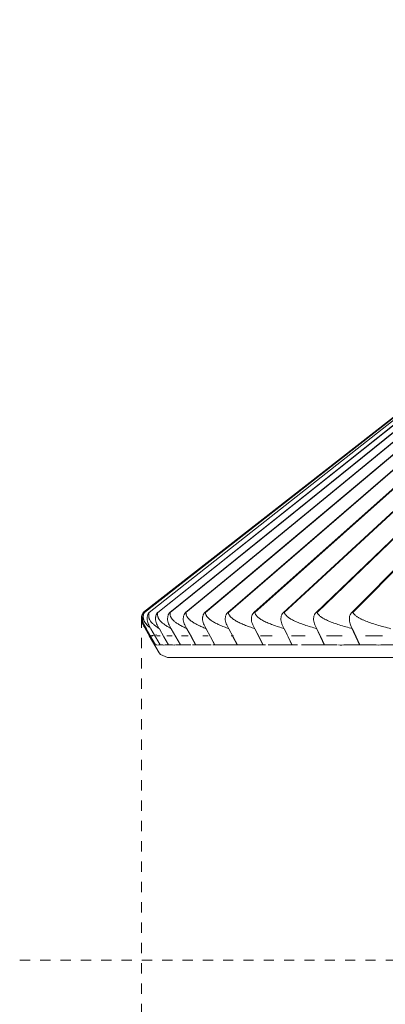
# Model space of a CAD drawing. Header units: millimetres. Extents: x 5954 to 9465, y -7 to 6881.
# Tile 3 of 18: x 6273 to 6381, y 1234 to 1525. Entities that reach past the tile are written whole.
import ezdxf

# ---------------------------------------------------------------- set-up
doc = ezdxf.new("R2010")
doc.units = ezdxf.units.MM
doc.linetypes.add('Dash', pattern=[6, 3, -3])
doc.layers.add('A-ANNO-DIMS', color=7, linetype='Dash', lineweight=9, true_color=0xd2d2d2)
doc.layers.add('E-LITE-EQPM', color=7, linetype='Continuous', lineweight=20)

# ---------------------------------------------------------------- blocks, each defined once
blk = doc.blocks.new('71584-01 - 71584-01 SAIGON Grey_matt white portable and pendant lamp R55 hole cap-541796-Alzado_PDF')
at = {"layer": 'E-LITE-EQPM'}
for p, q in [((6309.69, 1349.73), (6533.2, 1524.54)), ((6533.2, 1524.54), (6309.72, 1349.8)), ((6311.13, 1349.73), (6533.41, 1524.67)), ((6533.41, 1524.67), (6311.14, 1349.79)), ((6533.48, 1524.49), (6313.65, 1349.79)), ((6313.67, 1349.73), (6533.48, 1524.49)), ((6534.23, 1524.67), (6317.23, 1349.78)), ((6317.28, 1349.73), (6534.23, 1524.67)), ((6534.99, 1524.67), (6321.88, 1349.76)), ((6321.97, 1349.73), (6534.99, 1524.67)), ((6535.97, 1524.67), (6327.57, 1349.74)), ((6327.71, 1349.73), (6535.97, 1524.67)), ((6537.19, 1524.67), (6334.29, 1349.72)), ((6334.48, 1349.73), (6537.19, 1524.67)), ((6538.63, 1524.67), (6342, 1349.7)), ((6342.25, 1349.73), (6538.63, 1524.67)), ((6540.29, 1524.67), (6350.69, 1349.67)), ((6350.99, 1349.73), (6540.29, 1524.67)), ((6542.15, 1524.67), (6360.31, 1349.63)), ((6360.67, 1349.73), (6542.15, 1524.67)), ((6544.22, 1524.67), (6370.83, 1349.6)), ((6371.25, 1349.73), (6544.22, 1524.67)), ((6449.48, 1459.09), (6309.39, 1349.8)), ((6309.34, 1349.73), (6421.52, 1437.26)), ((6309.29, 1346.09), (6308.83, 1348.24)), ((6309.29, 1346.09), (6308.96, 1346.88)), ((6309.29, 1346.09), (6312.71, 1340.17)), ((6309.29, 1346.09), (6312.72, 1340.15)), ((6309.6, 1346.09), (6310.29, 1344.9)), ((6310.98, 1346.09), (6311.64, 1344.95)), ((6313.45, 1346.09), (6314.1, 1344.95)), ((6317, 1346.09), (6317.64, 1344.95)), ((6321.63, 1346.09), (6322.25, 1344.95)), ((6327.3, 1346.09), (6327.91, 1344.95)), ((6334.01, 1346.09), (6334.6, 1344.95)), ((6341.72, 1346.09), (6342.29, 1344.95)), ((6350.4, 1346.09), (6350.96, 1344.95)), ((6360.03, 1346.09), (6360.56, 1344.95)), ((6370.56, 1346.09), (6371.06, 1344.95)), ((6313.33, 1343.12), (6311.15, 1342.88)), ((6311.15, 1342.88), (6314.06, 1337.83)), ((6312.2, 1342.88), (6311.46, 1342.88)), ((6311.65, 1344.95), (6311.64, 1344.94)), ((6314.35, 1342.88), (6313.37, 1342.88)), ((6314.11, 1344.95), (6314.11, 1344.94)), ((6317.87, 1342.88), (6316.37, 1342.88)), ((6317.66, 1344.95), (6317.65, 1344.94)), ((6322.61, 1342.88), (6320.69, 1342.88)), ((6322.27, 1344.95), (6322.27, 1344.94)), ((6323.54, 1342.59), (6324.83, 1340.23)), ((6328.57, 1342.88), (6326.9, 1342.88)), ((6327.93, 1344.95), (6327.93, 1344.94)), ((6329.17, 1342.59), (6330.43, 1340.23)), ((6334.62, 1344.95), (6334.62, 1344.94)), ((6335.6, 1342.88), (6335.31, 1342.88)), ((6335.99, 1342.88), (6335.72, 1342.88)), ((6335.83, 1342.59), (6337.05, 1340.23)), ((6342.32, 1344.95), (6342.31, 1344.94)), ((6347.39, 1342.88), (6343.97, 1342.88)), ((6350.98, 1344.95), (6350.98, 1344.94)), ((6351.85, 1343.21), (6350.98, 1344.94)), ((6352.12, 1342.55), (6353.24, 1340.23)), ((6357.11, 1342.88), (6353.1, 1342.88)), ((6360.59, 1344.95), (6360.58, 1344.94)), ((6361.42, 1343.21), (6360.58, 1344.94)), ((6361.67, 1342.55), (6362.75, 1340.23)), ((6368.11, 1342.88), (6363.48, 1342.88)), ((6371.09, 1344.95), (6371.09, 1344.94)), ((6372.12, 1342.55), (6373.15, 1340.23)), ((6380.02, 1342.88), (6374.93, 1342.88))]:
    blk.add_line(p, q, dxfattribs=at)
at = {"layer": 'E-LITE-EQPM', "flags": 128}
for points in [[(6312.82, 1340.23), (6311.46, 1342.59), (6310.1, 1344.94)], [(6312.99, 1340.23), (6311.63, 1342.59), (6310.27, 1344.94)], [(6314.36, 1340.23), (6313, 1342.59), (6311.64, 1344.94)], [(6316.8, 1340.23), (6315.46, 1342.59), (6314.11, 1344.94)], [(6320.32, 1340.23), (6318.99, 1342.59), (6317.65, 1344.94)], [(6324.9, 1340.23), (6323.58, 1342.59), (6322.27, 1344.94)], [(6330.51, 1340.23), (6329.22, 1342.59), (6327.93, 1344.94)], [(6337.14, 1340.23), (6335.88, 1342.59), (6334.62, 1344.94)], [(6342.29, 1344.94), (6343.19, 1343.16), (6344.66, 1340.23)], [(6344.77, 1340.23), (6343.54, 1342.59), (6342.31, 1344.94)], [(6350.96, 1344.94), (6351.82, 1343.16), (6352.1, 1342.59)], [(6353.36, 1340.23), (6352.17, 1342.59), (6351.88, 1343.16)], [(6360.56, 1344.94), (6361.39, 1343.16), (6361.65, 1342.59)], [(6362.87, 1340.23), (6361.73, 1342.59), (6361.45, 1343.16)], [(6371.07, 1344.94), (6371.85, 1343.16), (6372.1, 1342.59)], [(6373.28, 1340.23), (6372.19, 1342.59), (6371.09, 1344.94)], [(6316.49, 1336.43), (6314.44, 1337.33), (6314.06, 1337.83)], [(6316.49, 1336.43), (6317.43, 1336.43), (6320.26, 1336.43), (6324.96, 1336.43), (6331.49, 1336.43), (6339.81, 1336.43), (6349.86, 1336.43), (6361.58, 1336.43), (6374.89, 1336.43), (6389.69, 1336.43), (6405.88, 1336.43), (6423.36, 1336.43), (6442, 1336.43), (6461.68, 1336.43), (6482.27, 1336.43), (6503.62, 1336.43), (6525.6, 1336.43), (6548.04, 1336.43), (6570.8, 1336.43), (6593.73, 1336.43)], [(6317.39, 1336.43), (6316.5, 1336.43), (6316.49, 1336.43)], [(6321.17, 1336.43), (6320.67, 1336.43), (6318.47, 1336.43)]]:
    blk.add_lwpolyline(points, dxfattribs=at)
at = {"layer": 'E-LITE-EQPM'}
blk.add_ellipse((6561.72, 1543.82), major_axis=(249, 203.66), ratio=0.000059, start_param=3.127825, end_param=3.141582, dxfattribs=at)
for points in [[(6309.4, 1346.09), (6309.21, 1346.36), (6308.88, 1347), (6308.79, 1347.81), (6308.83, 1348.25)], [(6308.83, 1348.25), (6308.85, 1348.44), (6308.93, 1348.89), (6309.17, 1349.44), (6309.34, 1349.73)], [(6308.87, 1348.32), (6308.86, 1348.24), (6308.86, 1348.16), (6308.85, 1348.07)], [(6309.11, 1349.24), (6309.09, 1349.18), (6309.06, 1349.11), (6309.04, 1349.05)], [(6309.15, 1348.32), (6309.12, 1348.06), (6309.11, 1347.55), (6309.27, 1346.79), (6309.48, 1346.32), (6309.6, 1346.09)], [(6309.34, 1349.73), (6309.36, 1349.76), (6309.37, 1349.77), (6309.38, 1349.79)], [(6309.69, 1349.73), (6309.7, 1349.76), (6309.71, 1349.77), (6309.72, 1349.79)], [(6310.53, 1348.32), (6310.5, 1348.06), (6310.49, 1347.55), (6310.65, 1346.79), (6310.85, 1346.32), (6310.98, 1346.09)], [(6311.13, 1349.73), (6311.14, 1349.76), (6311.15, 1349.77), (6311.15, 1349.79)], [(6313.01, 1348.32), (6312.98, 1348.06), (6312.97, 1347.55), (6313.12, 1346.79), (6313.32, 1346.32), (6313.45, 1346.09)], [(6316.57, 1348.32), (6316.54, 1348.06), (6316.53, 1347.55), (6316.68, 1346.79), (6316.88, 1346.32), (6317, 1346.09)], [(6321.2, 1348.32), (6321.17, 1348.06), (6321.16, 1347.55), (6321.31, 1346.79), (6321.5, 1346.32), (6321.63, 1346.09)], [(6326.88, 1348.32), (6326.85, 1348.06), (6326.85, 1347.55), (6326.99, 1346.79), (6327.18, 1346.32), (6327.3, 1346.09)], [(6327.71, 1349.73), (6327.71, 1349.76), (6327.7, 1349.77), (6327.69, 1349.79)], [(6333.6, 1348.32), (6333.57, 1348.06), (6333.56, 1347.55), (6333.7, 1346.79), (6333.89, 1346.32), (6334.01, 1346.09)], [(6341.33, 1348.32), (6341.3, 1348.06), (6341.29, 1347.55), (6341.42, 1346.79), (6341.6, 1346.32), (6341.72, 1346.09)], [(6350.03, 1348.32), (6350, 1348.06), (6349.99, 1347.55), (6350.12, 1346.79), (6350.29, 1346.32), (6350.4, 1346.09)], [(6359.67, 1348.32), (6359.64, 1348.06), (6359.63, 1347.55), (6359.76, 1346.79), (6359.92, 1346.32), (6360.03, 1346.09)], [(6370.22, 1348.32), (6370.19, 1348.06), (6370.18, 1347.55), (6370.3, 1346.79), (6370.46, 1346.32), (6370.56, 1346.09)], [(6308.96, 1346.89), (6308.93, 1346.96), (6308.91, 1347.04), (6308.9, 1347.12)], [(6309.31, 1346.09), (6309.24, 1346.21), (6309.1, 1346.47), (6309, 1346.74), (6308.96, 1346.89)], [(6310.27, 1344.94), (6310.12, 1345.13), (6309.82, 1345.51), (6309.54, 1345.9), (6309.4, 1346.09)], [(6310.27, 1344.94), (6310.12, 1345.13), (6309.82, 1345.51), (6309.54, 1345.9), (6309.4, 1346.09)], [(6310.1, 1344.94), (6310.03, 1345.03), (6309.96, 1345.13), (6309.9, 1345.22)], [(6311.64, 1344.94), (6311.44, 1345.13), (6311.03, 1345.51), (6310.63, 1345.9), (6310.43, 1346.09)], [(6311.64, 1344.94), (6311.44, 1345.13), (6311.03, 1345.51), (6310.63, 1345.9), (6310.43, 1346.09)], [(6314.11, 1344.94), (6313.84, 1345.13), (6313.32, 1345.51), (6312.81, 1345.9), (6312.56, 1346.09)], [(6314.11, 1344.94), (6313.84, 1345.13), (6313.32, 1345.51), (6312.81, 1345.9), (6312.56, 1346.09)], [(6317.65, 1344.94), (6317.33, 1345.13), (6316.7, 1345.51), (6316.08, 1345.9), (6315.78, 1346.09)], [(6317.65, 1344.94), (6317.33, 1345.13), (6316.7, 1345.51), (6316.08, 1345.9), (6315.78, 1346.09)], [(6322.27, 1344.94), (6321.89, 1345.13), (6321.15, 1345.51), (6320.43, 1345.9), (6320.07, 1346.09)], [(6322.27, 1344.94), (6321.89, 1345.13), (6321.15, 1345.51), (6320.43, 1345.9), (6320.07, 1346.09)], [(6327.93, 1344.94), (6327.5, 1345.13), (6326.66, 1345.51), (6325.83, 1345.9), (6325.42, 1346.09)], [(6327.93, 1344.94), (6327.5, 1345.13), (6326.66, 1345.51), (6325.83, 1345.9), (6325.42, 1346.09)], [(6334.62, 1344.94), (6334.14, 1345.13), (6333.2, 1345.51), (6332.27, 1345.9), (6331.8, 1346.09)], [(6334.62, 1344.94), (6334.14, 1345.13), (6333.2, 1345.51), (6332.27, 1345.9), (6331.8, 1346.09)], [(6342.31, 1344.94), (6341.79, 1345.13), (6340.75, 1345.51), (6339.71, 1345.9), (6339.2, 1346.09)], [(6342.31, 1344.94), (6341.79, 1345.13), (6340.75, 1345.51), (6339.71, 1345.9), (6339.2, 1346.09)], [(6350.98, 1344.94), (6350.41, 1345.13), (6349.27, 1345.51), (6348.14, 1345.9), (6347.58, 1346.09)], [(6350.98, 1344.94), (6350.41, 1345.13), (6349.27, 1345.51), (6348.14, 1345.9), (6347.58, 1346.09)], [(6360.58, 1344.94), (6359.97, 1345.13), (6358.74, 1345.51), (6357.53, 1345.9), (6356.92, 1346.09)], [(6371.09, 1344.94), (6370.43, 1345.13), (6369.12, 1345.51), (6367.82, 1345.9), (6367.17, 1346.09)], [(6371.09, 1344.94), (6370.43, 1345.13), (6369.12, 1345.51), (6367.82, 1345.9), (6367.17, 1346.09)], [(6382.46, 1344.94), (6381.76, 1345.13), (6380.37, 1345.51), (6378.99, 1345.9), (6378.3, 1346.09)], [(6382.46, 1344.94), (6381.76, 1345.13), (6380.37, 1345.51), (6378.99, 1345.9), (6378.3, 1346.09)], [(6312.8, 1340.16), (6312.84, 1340.17), (6312.9, 1340.19), (6312.98, 1340.22)], [(6312.98, 1340.23), (6313.1, 1340.19), (6313.23, 1340.17), (6313.38, 1340.16)], [(6313.58, 1340.15), (6313.8, 1340.15), (6314.05, 1340.18), (6314.33, 1340.23)], [(6314.36, 1340.23), (6314.7, 1340.18), (6315.07, 1340.15), (6315.48, 1340.15)], [(6315.48, 1340.15), (6315.88, 1340.15), (6316.31, 1340.18), (6316.76, 1340.23)], [(6319.08, 1340.16), (6319.46, 1340.17), (6319.86, 1340.19), (6320.27, 1340.23)], [(6323.91, 1340.18), (6324.21, 1340.19), (6324.52, 1340.21), (6324.83, 1340.23)], [(6329.93, 1340.2), (6330.1, 1340.21), (6330.26, 1340.22), (6330.43, 1340.23)], [(6344.77, 1340.23), (6344.99, 1340.22), (6345.21, 1340.21), (6345.43, 1340.2)], [(6353.35, 1340.23), (6353.85, 1340.21), (6354.35, 1340.2), (6354.85, 1340.19)], [(6362.87, 1340.23), (6364.1, 1340.19), (6365.33, 1340.17), (6366.59, 1340.16)], [(6373.15, 1340.23), (6375, 1340.18), (6376.87, 1340.15), (6378.78, 1340.15)], [(6378.78, 1340.15), (6380.63, 1340.15), (6382.5, 1340.18), (6384.4, 1340.23)]]:
    blk.add_open_spline(points, degree=3, dxfattribs=at)
for points, knots in [([(6308.87, 1347.25), (6308.86, 1347.31), (6308.84, 1347.47), (6308.83, 1347.69), (6308.83, 1347.91), (6308.85, 1348.07), (6308.86, 1348.19), (6308.87, 1348.25)], [0.1670494, 0.1670494, 0.1670494, 0.1670494, 0.25, 0.375, 0.4375, 0.5, 0.5625, 0.5625, 0.5625, 0.5625]), ([(6309.64, 1349.69), (6309.61, 1349.65), (6309.56, 1349.56), (6309.48, 1349.4), (6309.4, 1349.23), (6309.3, 1348.98), (6309.21, 1348.67), (6309.17, 1348.42), (6309.15, 1348.32)], [0.25, 0.25, 0.25, 0.25, 0.3571429, 0.4464286, 0.5357143, 0.6428571, 0.8571429, 1, 1, 1, 1]), ([(6310.43, 1346.09), (6310.27, 1346.26), (6309.97, 1346.61), (6309.69, 1347.1), (6309.53, 1347.48), (6309.47, 1347.71), (6309.43, 1347.9), (6309.39, 1348.08), (6309.38, 1348.28), (6309.37, 1348.48), (6309.38, 1348.7), (6309.42, 1348.94), (6309.5, 1349.28), (6309.6, 1349.55), (6309.69, 1349.73)], [0, 0, 0, 0, 0.2, 0.4, 0.5, 0.55, 0.6, 0.65, 0.7, 0.75, 0.8, 0.85, 0.9, 1, 1, 1, 1]), ([(6311.06, 1349.69), (6311.02, 1349.65), (6310.96, 1349.56), (6310.87, 1349.4), (6310.79, 1349.23), (6310.68, 1348.98), (6310.59, 1348.67), (6310.55, 1348.42), (6310.53, 1348.32)], [0.25, 0.25, 0.25, 0.25, 0.3571429, 0.4464286, 0.5357143, 0.6428571, 0.8571429, 1, 1, 1, 1]), ([(6312.56, 1346.09), (6312.35, 1346.26), (6311.96, 1346.61), (6311.56, 1347.1), (6311.33, 1347.48), (6311.21, 1347.71), (6311.14, 1347.9), (6311.07, 1348.08), (6311.02, 1348.28), (6310.98, 1348.48), (6310.96, 1348.7), (6310.96, 1348.94), (6310.99, 1349.28), (6311.06, 1349.55), (6311.13, 1349.73)], [0, 0, 0, 0, 0.2, 0.4, 0.5, 0.55, 0.6, 0.65, 0.7, 0.75, 0.8, 0.85, 0.9, 1, 1, 1, 1]), ([(6313.67, 1349.73), (6313.67, 1349.76), (6313.68, 1349.8), (6313.66, 1349.8), (6313.56, 1349.69), (6313.46, 1349.56), (6313.37, 1349.4), (6313.28, 1349.23), (6313.16, 1348.98), (6313.06, 1348.67), (6313.02, 1348.42), (6313.01, 1348.32)], [0, 0, 0, 0, 0.071429, 0.160714, 0.25, 0.357143, 0.446429, 0.535714, 0.642857, 0.857143, 1, 1, 1, 1]), ([(6315.78, 1346.09), (6315.52, 1346.26), (6315.04, 1346.61), (6314.52, 1347.1), (6314.21, 1347.48), (6314.05, 1347.71), (6313.94, 1347.9), (6313.84, 1348.08), (6313.75, 1348.28), (6313.68, 1348.48), (6313.62, 1348.7), (6313.59, 1348.94), (6313.58, 1349.28), (6313.62, 1349.55), (6313.67, 1349.73)], [0, 0, 0, 0, 0.2, 0.4, 0.5, 0.55, 0.6, 0.65, 0.7, 0.75, 0.8, 0.85, 0.9, 1, 1, 1, 1]), ([(6317.28, 1349.73), (6317.29, 1349.76), (6317.29, 1349.8), (6317.26, 1349.8), (6317.14, 1349.69), (6317.04, 1349.56), (6316.94, 1349.4), (6316.85, 1349.23), (6316.73, 1348.98), (6316.63, 1348.67), (6316.58, 1348.42), (6316.57, 1348.32)], [0, 0, 0, 0, 0.071429, 0.160714, 0.25, 0.357143, 0.446429, 0.535714, 0.642857, 0.857143, 1, 1, 1, 1]), ([(6320.07, 1346.09), (6319.77, 1346.26), (6319.2, 1346.61), (6318.57, 1347.1), (6318.18, 1347.48), (6317.97, 1347.71), (6317.83, 1347.9), (6317.69, 1348.08), (6317.57, 1348.28), (6317.46, 1348.48), (6317.37, 1348.7), (6317.31, 1348.94), (6317.25, 1349.28), (6317.26, 1349.55), (6317.28, 1349.73)], [0, 0, 0, 0, 0.2, 0.4, 0.5, 0.55, 0.6, 0.65, 0.7, 0.75, 0.8, 0.85, 0.9, 1, 1, 1, 1]), ([(6321.97, 1349.73), (6321.97, 1349.76), (6321.97, 1349.8), (6321.92, 1349.8), (6321.8, 1349.69), (6321.69, 1349.56), (6321.59, 1349.4), (6321.49, 1349.23), (6321.37, 1348.98), (6321.26, 1348.67), (6321.21, 1348.42), (6321.2, 1348.32)], [0, 0, 0, 0, 0.071429, 0.160714, 0.25, 0.357143, 0.446429, 0.535714, 0.642857, 0.857143, 1, 1, 1, 1]), ([(6325.42, 1346.09), (6325.07, 1346.26), (6324.42, 1346.61), (6323.67, 1347.1), (6323.21, 1347.48), (6322.95, 1347.71), (6322.78, 1347.9), (6322.61, 1348.08), (6322.45, 1348.28), (6322.31, 1348.48), (6322.19, 1348.7), (6322.09, 1348.94), (6322, 1349.28), (6321.97, 1349.55), (6321.97, 1349.73)], [0, 0, 0, 0, 0.2, 0.4, 0.5, 0.55, 0.6, 0.65, 0.7, 0.75, 0.8, 0.85, 0.9, 1, 1, 1, 1]), ([(6327.63, 1349.78), (6327.6, 1349.77), (6327.51, 1349.69), (6327.39, 1349.56), (6327.28, 1349.4), (6327.18, 1349.23), (6327.05, 1348.98), (6326.94, 1348.67), (6326.9, 1348.42), (6326.88, 1348.32)], [0.1607143, 0.1607143, 0.1607143, 0.1607143, 0.25, 0.3571429, 0.4464286, 0.5357143, 0.6428571, 0.8571429, 1, 1, 1, 1]), ([(6331.8, 1346.09), (6331.42, 1346.26), (6330.68, 1346.61), (6329.83, 1347.1), (6329.28, 1347.48), (6328.99, 1347.71), (6328.78, 1347.9), (6328.58, 1348.08), (6328.39, 1348.28), (6328.21, 1348.48), (6328.06, 1348.7), (6327.93, 1348.94), (6327.79, 1349.28), (6327.73, 1349.55), (6327.71, 1349.73)], [0, 0, 0, 0, 0.2, 0.4, 0.5, 0.55, 0.6, 0.65, 0.7, 0.75, 0.8, 0.85, 0.9, 1, 1, 1, 1]), ([(6334.48, 1349.73), (6334.47, 1349.76), (6334.45, 1349.8), (6334.39, 1349.8), (6334.25, 1349.69), (6334.13, 1349.56), (6334.01, 1349.4), (6333.91, 1349.23), (6333.77, 1348.98), (6333.66, 1348.67), (6333.61, 1348.42), (6333.6, 1348.32)], [0, 0, 0, 0, 0.071429, 0.160714, 0.25, 0.357143, 0.446429, 0.535714, 0.642857, 0.857143, 1, 1, 1, 1]), ([(6339.2, 1346.09), (6338.78, 1346.26), (6337.95, 1346.61), (6337, 1347.1), (6336.38, 1347.48), (6336.04, 1347.71), (6335.8, 1347.9), (6335.57, 1348.08), (6335.35, 1348.28), (6335.14, 1348.48), (6334.96, 1348.7), (6334.79, 1348.94), (6334.61, 1349.28), (6334.52, 1349.55), (6334.48, 1349.73)], [0, 0, 0, 0, 0.2, 0.4, 0.5, 0.55, 0.6, 0.65, 0.7, 0.75, 0.8, 0.85, 0.9, 1, 1, 1, 1]), ([(6342.25, 1349.73), (6342.24, 1349.76), (6342.21, 1349.8), (6342.14, 1349.8), (6341.99, 1349.69), (6341.86, 1349.56), (6341.74, 1349.4), (6341.64, 1349.23), (6341.5, 1348.98), (6341.38, 1348.67), (6341.34, 1348.42), (6341.33, 1348.32)], [0, 0, 0, 0, 0.071429, 0.160714, 0.25, 0.357143, 0.446429, 0.535714, 0.642857, 0.857143, 1, 1, 1, 1]), ([(6347.58, 1346.09), (6347.12, 1346.26), (6346.22, 1346.61), (6345.16, 1347.1), (6344.47, 1347.48), (6344.1, 1347.71), (6343.82, 1347.9), (6343.56, 1348.08), (6343.31, 1348.28), (6343.07, 1348.48), (6342.85, 1348.7), (6342.66, 1348.94), (6342.43, 1349.28), (6342.31, 1349.55), (6342.25, 1349.73)], [0, 0, 0, 0, 0.2, 0.4, 0.5, 0.55, 0.6, 0.65, 0.7, 0.75, 0.8, 0.85, 0.9, 1, 1, 1, 1]), ([(6350.99, 1349.73), (6350.98, 1349.76), (6350.94, 1349.8), (6350.86, 1349.8), (6350.71, 1349.69), (6350.57, 1349.56), (6350.45, 1349.4), (6350.34, 1349.23), (6350.2, 1348.98), (6350.08, 1348.67), (6350.04, 1348.42), (6350.03, 1348.32)], [0, 0, 0, 0, 0.071429, 0.160714, 0.25, 0.357143, 0.446429, 0.535714, 0.642857, 0.857143, 1, 1, 1, 1]), ([(6356.92, 1346.09), (6356.42, 1346.26), (6355.44, 1346.61), (6354.29, 1347.1), (6353.53, 1347.48), (6353.12, 1347.71), (6352.81, 1347.9), (6352.52, 1348.08), (6352.24, 1348.28), (6351.97, 1348.48), (6351.72, 1348.7), (6351.49, 1348.94), (6351.23, 1349.28), (6351.07, 1349.55), (6350.99, 1349.73)], [0, 0, 0, 0, 0.2, 0.4, 0.5, 0.55, 0.6, 0.65, 0.7, 0.75, 0.8, 0.85, 0.9, 1, 1, 1, 1]), ([(6360.67, 1349.73), (6360.66, 1349.76), (6360.61, 1349.8), (6360.52, 1349.8), (6360.36, 1349.69), (6360.23, 1349.56), (6360.1, 1349.4), (6359.99, 1349.23), (6359.85, 1348.98), (6359.73, 1348.67), (6359.68, 1348.42), (6359.67, 1348.32)], [0, 0, 0, 0, 0.071429, 0.160714, 0.25, 0.357143, 0.446429, 0.535714, 0.642857, 0.857143, 1, 1, 1, 1]), ([(6367.17, 1346.09), (6366.64, 1346.26), (6365.59, 1346.61), (6364.34, 1347.1), (6363.52, 1347.48), (6363.07, 1347.71), (6362.73, 1347.9), (6362.41, 1348.08), (6362.1, 1348.28), (6361.8, 1348.48), (6361.52, 1348.7), (6361.27, 1348.94), (6360.96, 1349.28), (6360.77, 1349.55), (6360.67, 1349.73)], [0, 0, 0, 0, 0.2, 0.4, 0.5, 0.55, 0.6, 0.65, 0.7, 0.75, 0.8, 0.85, 0.9, 1, 1, 1, 1]), ([(6371.25, 1349.73), (6371.24, 1349.76), (6371.19, 1349.8), (6371.09, 1349.8), (6370.92, 1349.69), (6370.78, 1349.56), (6370.65, 1349.4), (6370.54, 1349.23), (6370.39, 1348.98), (6370.27, 1348.67), (6370.23, 1348.42), (6370.22, 1348.32)], [0, 0, 0, 0, 0.071429, 0.160714, 0.25, 0.357143, 0.446429, 0.535714, 0.642857, 0.857143, 1, 1, 1, 1]), ([(6378.3, 1346.09), (6377.73, 1346.26), (6376.62, 1346.61), (6375.29, 1347.1), (6374.4, 1347.48), (6373.91, 1347.71), (6373.55, 1347.9), (6373.2, 1348.08), (6372.86, 1348.28), (6372.53, 1348.48), (6372.22, 1348.7), (6371.94, 1348.94), (6371.6, 1349.28), (6371.38, 1349.55), (6371.25, 1349.73)], [0, 0, 0, 0, 0.2, 0.4, 0.5, 0.55, 0.6, 0.65, 0.7, 0.75, 0.8, 0.85, 0.9, 1, 1, 1, 1]), ([(6309.84, 1345.3), (6309.79, 1345.37), (6309.67, 1345.55), (6309.54, 1345.74), (6309.47, 1345.85)], [0.3182385, 0.3182385, 0.3182385, 0.3182385, 0.5, 0.7918556, 0.7918556, 0.7918556, 0.7918556]), ([(6316.8, 1340.23), (6317.32, 1340.18), (6318, 1340.15), (6318.72, 1340.15), (6318.86, 1340.16)], [-0.9888894, -0.9888894, -0.9888894, -0.9888894, -0.5, -0.3866585, -0.3866585, -0.3866585, -0.3866585]), ([(6320.32, 1340.23), (6321.01, 1340.18), (6322.02, 1340.14), (6323.08, 1340.16), (6323.37, 1340.16)], [-0.9885058, -0.9885058, -0.9885058, -0.9885058, -0.5, -0.3122718, -0.3122718, -0.3122718, -0.3122718]), ([(6324.89, 1340.23), (6325.76, 1340.18), (6327.23, 1340.14), (6328.77, 1340.16), (6329.38, 1340.18)], [-0.9882708, -0.9882708, -0.9882708, -0.9882708, -0.5, -0.1889918, -0.1889918, -0.1889918, -0.1889918]), ([(6330.51, 1340.23), (6331.54, 1340.18), (6333.67, 1340.13), (6335.91, 1340.18), (6337.05, 1340.23)], [-0.9881111, -0.9881111, -0.9881111, -0.9881111, -0.5, -0.0131556, -0.0131556, -0.0131556, -0.0131556]), ([(6337.14, 1340.23), (6338.34, 1340.18), (6340.79, 1340.13), (6343.36, 1340.18), (6344.66, 1340.23)], [-0.9879946, -0.9879946, -0.9879946, -0.9879946, -0.5, -0.0130765, -0.0130765, -0.0130765, -0.0130765]), ([(6346.19, 1340.18), (6347.09, 1340.16), (6349.4, 1340.14), (6351.77, 1340.18), (6353.24, 1340.23)], [-0.8191107, -0.8191107, -0.8191107, -0.8191107, -0.5, -0.013015, -0.013015, -0.013015, -0.013015]), ([(6356.12, 1340.16), (6356.73, 1340.16), (6358.91, 1340.14), (6361.13, 1340.18), (6362.74, 1340.23)], [-0.6940311, -0.6940311, -0.6940311, -0.6940311, -0.5, -0.0129655, -0.0129655, -0.0129655, -0.0129655]), ([(6366.97, 1340.16), (6367.29, 1340.15), (6369.32, 1340.15), (6371.39, 1340.18), (6373.14, 1340.23)], [-0.592004, -0.592004, -0.592004, -0.592004, -0.5, -0.0129244, -0.0129244, -0.0129244, -0.0129244])]:
    blk.add_open_spline(points, degree=3, knots=knots, dxfattribs=at)

msp = doc.modelspace()

# ---------------------------------------------------------------- linework, layer by layer
at = {"layer": 'A-ANNO-DIMS'}
for p, q in [((6308.83, 1348.25), (6308.83, -6.75)), ((6587.95, 1247.12), (6020.91, 1247.12))]:
    msp.add_line(p, q, dxfattribs=at)

# ---------------------------------------------------------------- block references
at = {"layer": 'E-LITE-EQPM'}
msp.add_blockref('71584-01 - 71584-01 SAIGON Grey_matt white portable and pendant lamp R55 hole cap-541796-Alzado_PDF', (0, 0), dxfattribs=at)

doc.saveas('drawing.dxf')
